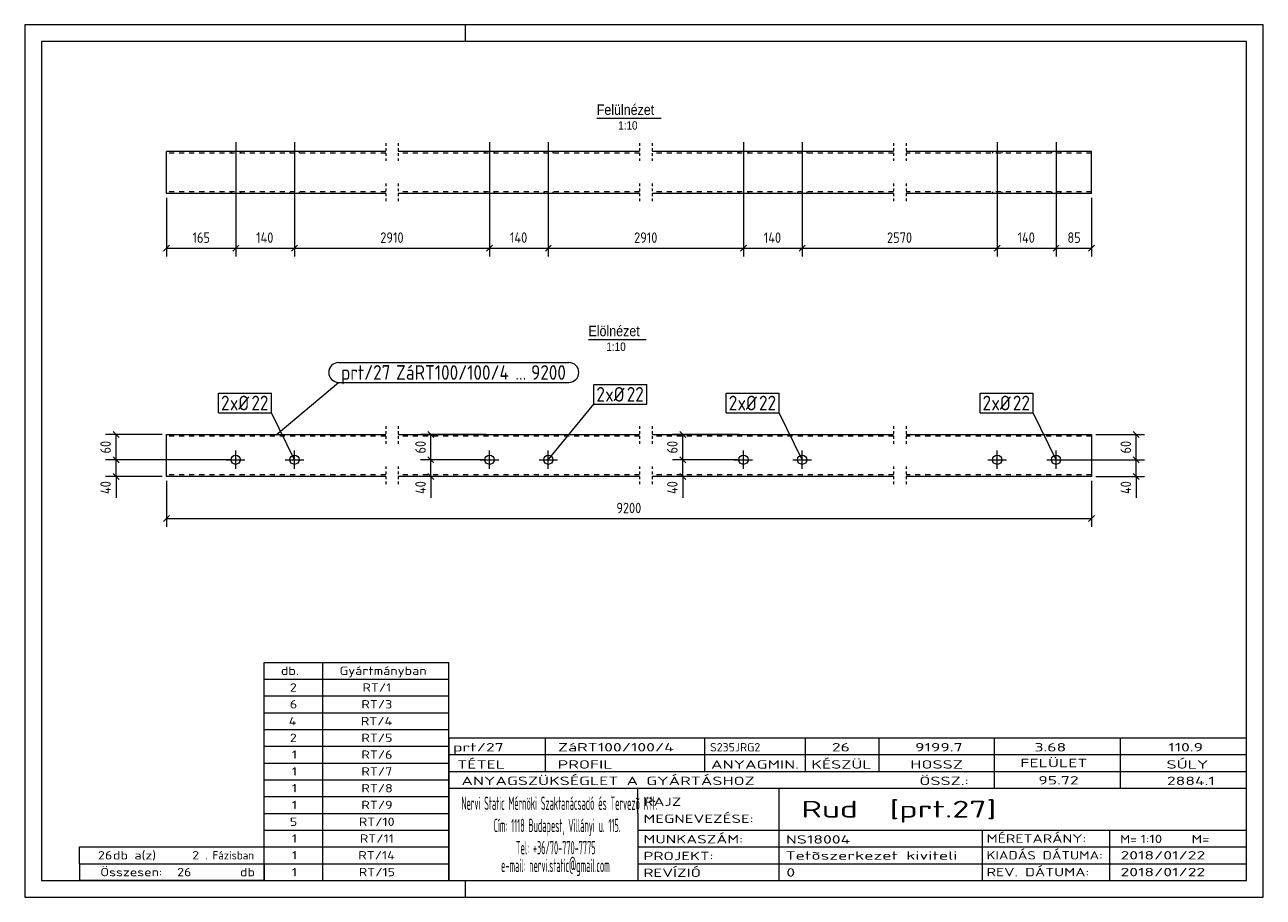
# Model space of a CAD drawing. Header units: millimetres. Extents: x 1 to 296, y 1 to 209.
import ezdxf

# ---------------------------------------------------------------- set-up
doc = ezdxf.new("R2010")
doc.units = ezdxf.units.MM
doc.header["$LTSCALE"] = 0.6
for name, pattern in [('XKITLINE00', [0]), ('XKITLINE01', [4, 1, -1, 1, -1]), ('XKITLINE02', [4, 2, -2])]:
    doc.linetypes.add(name, pattern=pattern)
for name, color, linetype, lineweight in [('Bolt', 7, 'Continuous', 0), ('BoltMark', 3, 'Continuous', 0), ('DrawingSheet', 5, 'Continuous', 0), ('OtherObjectType', 1, 'Continuous', 0), ('Part', 2, 'Continuous', 0), ('PartMark', 3, 'Continuous', 0), ('Z-DIMENSIONS', 1, 'Continuous', 0)]:
    doc.layers.add(name, color=color, linetype=linetype, lineweight=lineweight)
doc.styles.add('ARIAL', font='ARIAL.TTF')
doc.styles.add('ISOCPEUR', font='ISOCPEUR.TTF')

msp = doc.modelspace()

# ---------------------------------------------------------------- linework, layer by layer
at = {"layer": 'Bolt', "color": 4, "linetype": 'XKITLINE00', "lineweight": 0}
for p, q in [((51.25, 181), (51.25, 164.75)), ((65.25, 181), (65.25, 164.75)), ((111.71, 181), (111.71, 164.75)), ((125.71, 181), (125.71, 164.75)), ((172.18, 181), (172.18, 164.75)), ((186.18, 181), (186.18, 164.75)), ((232.64, 181), (232.64, 164.75)), ((246.64, 181), (246.64, 164.75)), ((50.15, 178.75), (50.15, 178.35)), ((52.35, 178.75), (52.35, 178.35)), ((64.15, 178.75), (64.15, 178.35)), ((66.35, 178.75), (66.35, 178.35)), ((110.61, 178.75), (110.61, 178.35)), ((112.81, 178.75), (112.81, 178.35)), ((124.61, 178.75), (124.61, 178.35)), ((126.81, 178.75), (126.81, 178.35)), ((171.08, 178.75), (171.08, 178.35)), ((173.28, 178.75), (173.28, 178.35)), ((185.08, 178.75), (185.08, 178.35)), ((187.28, 178.75), (187.28, 178.35)), ((231.54, 178.75), (231.54, 178.35)), ((233.74, 178.75), (233.74, 178.35)), ((245.54, 178.75), (245.54, 178.35)), ((247.74, 178.75), (247.74, 178.35)), ((50.15, 169.15), (50.15, 168.75)), ((52.35, 169.15), (52.35, 168.75)), ((64.15, 169.15), (64.15, 168.75)), ((66.35, 169.15), (66.35, 168.75)), ((110.61, 169.15), (110.61, 168.75)), ((112.81, 169.15), (112.81, 168.75)), ((124.61, 169.15), (124.61, 168.75)), ((126.81, 169.15), (126.81, 168.75)), ((171.08, 169.15), (171.08, 168.75)), ((173.28, 169.15), (173.28, 168.75)), ((185.08, 169.15), (185.08, 168.75)), ((187.28, 169.15), (187.28, 168.75)), ((231.54, 169.15), (231.54, 168.75)), ((233.74, 169.15), (233.74, 168.75)), ((245.54, 169.15), (245.54, 168.75)), ((247.74, 169.15), (247.74, 168.75)), ((51.25, 103.1), (51.25, 107.5)), ((65.25, 103.1), (65.25, 107.5)), ((111.71, 103.1), (111.71, 107.5)), ((125.71, 103.1), (125.71, 107.5)), ((172.18, 103.1), (172.18, 107.5)), ((186.18, 103.1), (186.18, 107.5)), ((232.64, 103.1), (232.64, 107.5)), ((246.64, 103.1), (246.64, 107.5)), ((49.05, 105.3), (53.45, 105.3)), ((63.05, 105.3), (67.45, 105.3)), ((109.51, 105.3), (113.91, 105.3)), ((123.51, 105.3), (127.91, 105.3)), ((169.98, 105.3), (174.38, 105.3)), ((183.98, 105.3), (188.38, 105.3)), ((230.44, 105.3), (234.84, 105.3)), ((244.44, 105.3), (248.84, 105.3))]:
    msp.add_line(p, q, dxfattribs=at)
for centre in [(51.25, 105.3), (65.25, 105.3), (111.71, 105.3), (125.71, 105.3), (172.18, 105.3), (186.18, 105.3), (232.64, 105.3), (246.64, 105.3)]:
    msp.add_circle(centre, 1.1, dxfattribs=at)
at = {"layer": 'BoltMark', "color": 7, "linetype": 'XKITLINE00', "lineweight": 0}
for p, q in [((47.15, 121.17), (59.78, 121.17)), ((47.15, 116.47), (47.15, 121.17)), ((59.78, 116.47), (59.78, 121.17)), ((136.56, 123.24), (149.19, 123.24)), ((136.56, 118.54), (136.56, 123.24)), ((149.19, 118.54), (149.19, 123.24)), ((168.08, 121.17), (180.71, 121.17)), ((168.08, 116.47), (168.08, 121.17)), ((180.71, 116.47), (180.71, 121.17)), ((228.54, 121.17), (241.17, 121.17)), ((228.54, 116.47), (228.54, 121.17)), ((241.17, 116.47), (241.17, 121.17)), ((125.71, 105.3), (136.56, 118.54)), ((136.56, 118.54), (149.19, 118.54)), ((47.15, 116.47), (59.78, 116.47)), ((65.25, 105.3), (59.78, 116.47)), ((168.08, 116.47), (180.71, 116.47)), ((186.18, 105.3), (180.71, 116.47)), ((228.54, 116.47), (241.17, 116.47)), ((246.64, 105.3), (241.17, 116.47))]:
    msp.add_line(p, q, dxfattribs=at)
at = {"layer": 'DrawingSheet', "color": 2, "linetype": 'XKITLINE00', "lineweight": 0}
for p, q in [((296, 209), (1, 209)), ((1, 209), (1, 1)), ((106, 205), (106, 209)), ((296, 1), (296, 209)), ((106, 1), (106, 5)), ((1, 1), (296, 1))]:
    msp.add_line(p, q, dxfattribs=at)
at = {"layer": 'DrawingSheet', "color": 3, "linetype": 'XKITLINE00', "lineweight": 0}
for p, q in [((292, 205), (5, 205)), ((5, 205), (5, 5)), ((292, 5), (292, 205)), ((5, 5), (292, 5))]:
    msp.add_line(p, q, dxfattribs=at)
at = {"layer": 'OtherObjectType', "color": 6, "linetype": 'XKITLINE00', "lineweight": 0}
for p, q in [((137.24, 186.75), (152.62, 186.75)), ((135.27, 134), (148.98, 134))]:
    msp.add_line(p, q, dxfattribs=at)
at = {"layer": 'OtherObjectType', "color": 7, "linetype": 'XKITLINE00', "lineweight": 0}
for p, q in [((58, 57), (102, 57)), ((58, 53), (58, 57)), ((72, 53), (72, 57)), ((102, 53), (102, 57)), ((58, 53), (102, 53)), ((58, 49), (58, 53)), ((72, 49), (72, 53)), ((102, 49), (102, 53)), ((58, 49), (102, 49)), ((58, 45), (58, 49)), ((72, 45), (72, 49)), ((102, 45), (102, 49)), ((58, 45), (102, 45)), ((58, 41), (58, 45)), ((72, 41), (72, 45)), ((102, 41), (102, 45)), ((58, 41), (102, 41)), ((58, 37), (58, 41)), ((72, 37), (72, 41)), ((102, 37), (102, 41)), ((102, 39), (292, 39)), ((102, 39), (102, 35)), ((102, 39), (292, 39)), ((125, 35), (125, 39)), ((163, 35), (163, 39)), ((187, 35), (187, 39)), ((204.5, 35), (204.5, 39)), ((232, 35), (232, 39)), ((262, 35), (262, 39)), ((292, 35), (292, 39)), ((58, 37), (102, 37)), ((58, 33), (58, 37)), ((72, 33), (72, 37)), ((102, 33), (102, 37)), ((58, 33), (102, 33)), ((58, 29), (58, 33)), ((72, 29), (72, 33)), ((102, 35), (292, 35)), ((102, 35), (102, 5)), ((102, 35), (292, 35)), ((102, 29), (102, 33)), ((125, 31), (125, 35)), ((163, 31), (163, 35)), ((187, 31), (187, 35)), ((204.5, 31), (204.5, 35)), ((232, 31), (232, 35)), ((262, 31), (262, 35)), ((292, 31), (292, 35)), ((102, 31), (292, 31)), ((232, 27), (232, 31)), ((262, 27), (262, 31)), ((292, 27), (292, 31)), ((58, 29), (102, 29)), ((58, 25), (58, 29)), ((72, 25), (72, 29)), ((102, 25), (102, 29)), ((102, 27), (292, 27)), ((147, 21), (147, 27)), ((180.7, 17), (180.7, 27)), ((292, 21), (292, 27)), ((58, 25), (102, 25)), ((58, 21), (58, 25)), ((72, 21), (72, 25)), ((102, 21), (102, 25)), ((58, 21), (102, 21)), ((58, 17), (58, 21)), ((72, 17), (72, 21)), ((102, 17), (102, 21)), ((147, 21), (147, 5)), ((292, 17), (292, 21)), ((58, 17), (102, 17)), ((58, 13), (58, 17)), ((72, 13), (72, 17)), ((102, 13), (102, 17)), ((147, 17), (292, 17)), ((180.7, 5), (180.7, 17)), ((229.16, 13), (229.16, 17)), ((259.5, 5), (259.5, 17)), ((292, 13), (292, 17)), ((14, 9), (14, 13)), ((14, 13), (58, 13)), ((14, 13), (58, 13)), ((58, 9), (58, 13)), ((58, 13), (102, 13)), ((58, 9), (58, 13)), ((72, 9), (72, 13)), ((102, 9), (102, 13)), ((147, 13), (292, 13)), ((229.16, 5), (229.16, 13)), ((292, 9), (292, 13)), ((14, 9), (58, 9)), ((14, 9), (14, 5)), ((14, 9), (58, 9)), ((58, 9), (58, 5)), ((58, 9), (102, 9)), ((58, 5), (58, 9)), ((72, 5), (72, 9)), ((102, 5), (102, 9)), ((147, 9), (292, 9)), ((292, 5), (292, 9)), ((58, 5), (14, 5)), ((58, 5), (102, 5)), ((102, 5), (292, 5)), ((139.5, 5), (292, 5))]:
    msp.add_line(p, q, dxfattribs=at)
at = {"layer": 'Part', "color": 2, "linetype": 'XKITLINE01', "lineweight": 0}
for p, q in [((86.98, 180.75), (86.98, 176.35)), ((89.98, 180.75), (89.98, 176.35)), ((147.45, 180.75), (147.45, 176.35)), ((150.45, 180.75), (150.45, 176.35)), ((207.91, 180.75), (207.91, 176.35)), ((210.91, 180.75), (210.91, 176.35)), ((86.98, 171.15), (86.98, 166.75)), ((89.98, 171.15), (89.98, 166.75)), ((147.45, 171.15), (147.45, 166.75)), ((150.45, 171.15), (150.45, 166.75)), ((207.91, 171.15), (207.91, 166.75)), ((210.91, 171.15), (210.91, 166.75)), ((86.98, 113.3), (86.98, 108.9)), ((89.98, 113.3), (89.98, 108.9)), ((147.45, 113.3), (147.45, 108.9)), ((150.45, 113.3), (150.45, 108.9)), ((207.91, 113.3), (207.91, 108.9)), ((210.91, 113.3), (210.91, 108.9)), ((86.98, 103.7), (86.98, 99.3)), ((89.98, 103.7), (89.98, 99.3)), ((147.45, 103.7), (147.45, 99.3)), ((150.45, 103.7), (150.45, 99.3)), ((207.91, 103.7), (207.91, 99.3)), ((210.91, 103.7), (210.91, 99.3))]:
    msp.add_line(p, q, dxfattribs=at)
at = {"layer": 'Part', "color": 2, "linetype": 'XKITLINE00', "lineweight": 0}
for p, q in [((34.75, 168.75), (34.75, 178.75)), ((86.98, 178.75), (34.75, 178.75)), ((147.45, 178.75), (89.98, 178.75)), ((207.91, 178.75), (150.45, 178.75)), ((255.11, 178.75), (210.91, 178.75)), ((255.11, 168.75), (255.11, 178.75)), ((86.98, 168.75), (34.75, 168.75)), ((147.45, 168.75), (89.98, 168.75)), ((207.91, 168.75), (150.45, 168.75)), ((255.11, 168.75), (210.91, 168.75)), ((34.75, 101.3), (34.75, 111.3)), ((34.75, 111.3), (86.98, 111.3)), ((89.98, 111.3), (147.45, 111.3)), ((150.45, 111.3), (207.91, 111.3)), ((210.91, 111.3), (255.11, 111.3)), ((255.11, 111.3), (255.11, 101.3)), ((86.98, 101.3), (34.75, 101.3)), ((147.45, 101.3), (89.98, 101.3)), ((207.91, 101.3), (150.45, 101.3)), ((255.11, 101.3), (210.91, 101.3))]:
    msp.add_line(p, q, dxfattribs=at)
at = {"layer": 'Part', "color": 7, "linetype": 'XKITLINE02', "lineweight": 0}
for p, q in [((86.98, 178.35), (34.75, 178.35)), ((147.45, 178.35), (89.98, 178.35)), ((207.91, 178.35), (150.45, 178.35)), ((255.11, 178.35), (210.91, 178.35)), ((86.98, 169.15), (34.75, 169.15)), ((147.45, 169.15), (89.98, 169.15)), ((207.91, 169.15), (150.45, 169.15)), ((255.11, 169.15), (210.91, 169.15)), ((86.98, 110.9), (34.75, 110.9)), ((147.45, 110.9), (89.98, 110.9)), ((207.91, 110.9), (150.45, 110.9)), ((255.11, 110.9), (210.91, 110.9)), ((86.98, 101.7), (34.75, 101.7)), ((147.45, 101.7), (89.98, 101.7)), ((207.91, 101.7), (150.45, 101.7)), ((255.11, 101.7), (210.91, 101.7))]:
    msp.add_line(p, q, dxfattribs=at)
at = {"layer": 'PartMark', "color": 7, "linetype": 'XKITLINE00', "lineweight": 0}
for p, q in [((75.74, 128.45), (130.62, 128.45)), ((60.89, 111.25), (75.74, 123.75)), ((75.74, 123.75), (130.62, 123.75))]:
    msp.add_line(p, q, dxfattribs=at)
for centre, start, end in [((75.74, 126.1), 90, 270), ((130.62, 126.1), 270, 90)]:
    msp.add_arc(centre, 2.35, start, end, dxfattribs=at)
at = {"layer": 'Z-DIMENSIONS', "color": 7, "linetype": 'XKITLINE00', "lineweight": 0}
for p, q in [((34.75, 167.75), (34.75, 153.75)), ((51.25, 165.25), (51.25, 153.75)), ((51.25, 165.25), (51.25, 153.75)), ((65.25, 165.25), (65.25, 153.75)), ((65.25, 165.25), (65.25, 153.75)), ((111.71, 165.25), (111.71, 153.75)), ((111.71, 165.25), (111.71, 153.75)), ((125.71, 165.25), (125.71, 153.75)), ((125.71, 165.25), (125.71, 153.75)), ((172.18, 165.25), (172.18, 153.75)), ((172.18, 165.25), (172.18, 153.75)), ((186.18, 165.25), (186.18, 153.75)), ((186.18, 165.25), (186.18, 153.75)), ((232.64, 165.25), (232.64, 153.75)), ((232.64, 165.25), (232.64, 153.75)), ((246.64, 165.25), (246.64, 153.75)), ((246.64, 165.25), (246.64, 153.75)), ((255.11, 167.75), (255.11, 153.75)), ((35.46, 156.46), (34.04, 155.04)), ((51.96, 156.46), (50.54, 155.04)), ((51.96, 156.46), (50.54, 155.04)), ((65.96, 156.46), (64.54, 155.04)), ((65.96, 156.46), (64.54, 155.04)), ((112.42, 156.46), (111.01, 155.04)), ((112.42, 156.46), (111.01, 155.04)), ((126.42, 156.46), (125.01, 155.04)), ((126.42, 156.46), (125.01, 155.04)), ((172.89, 156.46), (171.47, 155.04)), ((172.89, 156.46), (171.47, 155.04)), ((186.89, 156.46), (185.47, 155.04)), ((186.89, 156.46), (185.47, 155.04)), ((233.35, 156.46), (231.94, 155.04)), ((233.35, 156.46), (231.94, 155.04)), ((247.35, 156.46), (245.94, 155.04)), ((247.35, 156.46), (245.94, 155.04)), ((255.82, 156.46), (254.41, 155.04)), ((34.75, 155.75), (51.25, 155.75)), ((51.25, 155.75), (65.25, 155.75)), ((65.25, 155.75), (111.71, 155.75)), ((111.71, 155.75), (125.71, 155.75)), ((125.71, 155.75), (172.18, 155.75)), ((172.18, 155.75), (186.18, 155.75)), ((186.18, 155.75), (232.64, 155.75)), ((232.64, 155.75), (246.64, 155.75)), ((246.64, 155.75), (255.11, 155.75)), ((33.75, 111.3), (20.25, 111.3)), ((22.04, 112.01), (23.46, 110.59)), ((22.75, 105.3), (22.75, 111.3)), ((110.71, 111.3), (95.25, 111.3)), ((97.04, 112.01), (98.46, 110.59)), ((97.75, 105.3), (97.75, 111.3)), ((171.18, 111.3), (155.25, 111.3)), ((157.04, 112.01), (158.46, 110.59)), ((157.75, 105.3), (157.75, 111.3)), ((256.11, 111.3), (267.75, 111.3)), ((265.04, 112.01), (266.46, 110.59)), ((265.75, 105.3), (265.75, 111.3)), ((50.25, 105.3), (20.25, 105.3)), ((50.25, 105.3), (20.25, 105.3)), ((22.04, 106.01), (23.46, 104.59)), ((22.04, 106.01), (23.46, 104.59)), ((22.75, 101.3), (22.75, 105.3)), ((110.71, 105.3), (95.25, 105.3)), ((110.71, 105.3), (95.25, 105.3)), ((97.04, 106.01), (98.46, 104.59)), ((97.04, 106.01), (98.46, 104.59)), ((97.75, 101.3), (97.75, 105.3)), ((171.18, 105.3), (155.25, 105.3)), ((171.18, 105.3), (155.25, 105.3)), ((157.04, 106.01), (158.46, 104.59)), ((157.04, 106.01), (158.46, 104.59)), ((157.75, 101.3), (157.75, 105.3)), ((247.64, 105.3), (267.75, 105.3)), ((247.64, 105.3), (267.75, 105.3)), ((265.04, 106.01), (266.46, 104.59)), ((265.04, 106.01), (266.46, 104.59)), ((265.75, 101.3), (265.75, 105.3)), ((33.75, 101.3), (20.25, 101.3)), ((22.04, 102.01), (23.46, 100.59)), ((22.75, 101.3), (22.75, 96.2)), ((22.75, 101.3), (22.75, 96.2)), ((110.71, 101.3), (95.25, 101.3)), ((97.04, 102.01), (98.46, 100.59)), ((97.75, 101.3), (97.75, 96.2)), ((97.75, 101.3), (97.75, 96.2)), ((171.18, 101.3), (155.25, 101.3)), ((157.04, 102.01), (158.46, 100.59)), ((157.75, 101.3), (157.75, 96.2)), ((157.75, 101.3), (157.75, 96.2)), ((256.11, 101.3), (267.75, 101.3)), ((265.04, 102.01), (266.46, 100.59)), ((265.75, 101.3), (265.75, 96.2)), ((265.75, 101.3), (265.75, 96.2)), ((34.75, 100.3), (34.75, 89.3)), ((255.11, 100.3), (255.11, 89.3)), ((35.46, 92.01), (34.04, 90.59)), ((255.82, 92.01), (254.41, 90.59)), ((34.75, 91.3), (255.11, 91.3))]:
    msp.add_line(p, q, dxfattribs=at)
at = {"layer": 'Z-DIMENSIONS', "color": 3}
for p in [(34.75, 155.75), (51.25, 155.75), (51.25, 155.75), (65.25, 155.75), (65.25, 155.75), (111.71, 155.75), (111.71, 155.75), (125.71, 155.75), (125.71, 155.75), (172.18, 155.75), (172.18, 155.75), (186.18, 155.75), (186.18, 155.75), (232.64, 155.75), (232.64, 155.75), (246.64, 155.75), (246.64, 155.75), (255.11, 155.75), (22.75, 111.3), (97.75, 111.3), (157.75, 111.3), (265.75, 111.3), (22.75, 105.3), (22.75, 105.3), (97.75, 105.3), (97.75, 105.3), (157.75, 105.3), (157.75, 105.3), (265.75, 105.3), (265.75, 105.3), (22.75, 101.3), (97.75, 101.3), (157.75, 101.3), (265.75, 101.3), (34.75, 91.3), (255.11, 91.3)]:
    msp.add_point(p, dxfattribs=at)

# ---------------------------------------------------------------- texts
at = {"layer": 'BoltMark', "color": 3, "style": 'ISOCPEUR', "width": 0.85}
for s, p in [('2', (137.16, 119.14)), ('xØ', (139.27, 119.14)), ('22', (144.38, 119.14)), ('2', (47.75, 117.07)), ('xØ', (49.86, 117.07)), ('22', (54.97, 117.07)), ('2', (168.68, 117.07)), ('xØ', (170.78, 117.07)), ('22', (175.9, 117.07)), ('2', (229.14, 117.07)), ('xØ', (231.25, 117.07)), ('22', (236.36, 117.07))]:
    msp.add_text(s, height=3.5, dxfattribs=at).set_placement(p)
at = {"layer": 'OtherObjectType', "color": 6, "style": 'ARIAL', "width": 0.85}
for s, height, p in [('Felülnézet', 2.5, (137.24, 187.5)), ('1:10', 2, (142.34, 184)), ('Elölnézet', 2.5, (135.27, 134.75)), ('1:10', 2, (139.53, 131.25))]:
    msp.add_text(s, height=height, dxfattribs=at).set_placement(p)
at = {"layer": 'OtherObjectType', "color": 7, "style": 'ISOCPEUR'}
for s, height, width, p in [('db.', 2, 1.211571, (62, 54)), ('Gyártmányban', 2, 1.211571, (76, 54)), ('2', 2, 1.211571, (64.14, 50)), ('RT/1', 2, 1.211571, (81.43, 50)), ('6', 2, 1.211571, (64.14, 46)), ('RT/3', 2, 1.211571, (81.18, 46)), ('4', 2, 1.211571, (63.9, 42)), ('RT/4', 2, 1.211571, (81.06, 42)), ('2', 2, 1.211571, (64.14, 38)), ('RT/5', 2, 1.211571, (81.18, 38)), ('1', 2, 1.211571, (64.63, 34)), ('RT/6', 2, 1.211571, (81.18, 34)), ('prt/27', 2, 1.525501, (103, 35.76)), ('ZáRT100/100/4', 2, 1.525501, (128, 35.76)), ('S235JRG2', 2, 1.02, (164.22, 35.76)), ('26', 2, 1.525501, (193.24, 35.76)), ('9199.7', 2, 1.525501, (213.08, 35.76)), ('3.68', 2, 1.525501, (241.51, 35.76)), ('110.9', 2, 1.525501, (273.37, 35.76)), ('TÉTEL', 2, 1.525501, (104, 31.66)), ('PROFIL', 2, 1.525501, (127.96, 31.66)), ('ANYAGMIN.', 2, 1.525501, (164.47, 31.66)), ('KÉSZÜL', 2, 1.525501, (188.37, 31.66)), ('HOSSZ', 2, 1.525501, (211.96, 31.66)), ('FELÜLET', 2, 1.525501, (238.13, 32)), ('SÚLY', 2, 1.525501, (272.96, 31.66)), ('1', 2, 1.211571, (64.63, 30)), ('RT/7', 2, 1.211571, (81.18, 30)), ('ANYAGSZÜKSÉGLET A GYÁRTÁSHOZ', 2, 1.525501, (105, 27.75)), ('ÖSSZ.:', 2, 1.525501, (214.1, 27.75)), ('95.72', 2, 1.525501, (242.43, 27.88)), ('2884.1', 2, 1.525501, (273.05, 27.75)), ('1', 2, 1.211571, (64.63, 26)), ('RT/8', 2, 1.211571, (81.18, 26)), ('1', 2, 1.211571, (64.63, 22)), ('RT/9', 2, 1.211571, (81.18, 22)), ('Nervi Static Mérnöki\xa0Szaktanácsadó\xa0és\xa0Tervezõ Kft.', 3.1765, 0.403093, (105, 21.82)), ('RAJZ', 2, 1.445, (148.38, 22.78)), ('Rud  [prt.27]', 4, 1.474651, (186, 20)), ('MEGNEVEZÉSE:', 2, 1.445, (148.38, 18.72)), ('5', 2, 1.211571, (64.14, 18)), ('RT/10', 2, 1.211571, (80.57, 18)), ('Cím:\xa01118 Budapest, Villányi u. 115.', 3.1765, 0.403093, (112.69, 16.53)), ('1', 2, 1.211571, (64.63, 14)), ('RT/11', 2, 1.211571, (80.82, 14)), ('MUNKASZÁM:', 2, 1.445, (148.38, 13.84)), ('NS18004', 2, 1.525501, (182.28, 13.78)), ('MÉRETARÁNY:', 2, 1.36, (230.1, 14)), ('M=', 2, 1.211571, (261.91, 13.84)), ('1:10', 2, 1.275, (266.79, 13.9)), ('M=', 2, 1.275, (278.95, 13.87)), ('26', 2, 1.211571, (18.43, 10)), ('db a(z)', 2, 1.211571, (22, 10)), ('2', 2, 1.211571, (40.86, 10)), ('. Fázisban', 2, 0.935, (44, 10)), ('1', 2, 1.211571, (64.63, 10)), ('RT/14', 2, 1.211571, (80.45, 10)), ('Tel:\xa0+36/70-770-7775', 3.1765, 0.403093, (117.97, 11.24)), ('PROJEKT:', 2, 1.445, (148.38, 9.84)), ('Tetõszerkezet kiviteli ', 2, 1.525501, (182.2, 9.94)), ('KIADÁS DÁTUMA:', 2, 1.275, (230.1, 10)), ('2018/01/22', 2, 1.525501, (262, 10)), ('e-mail:\xa0nervi.static@gmail.com', 3.1765, 0.403093, (114.45, 7)), ('Összesen:            db', 2, 1.211571, (19, 6)), ('26', 2, 1.211571, (37.29, 6)), ('1', 2, 1.211571, (64.63, 6)), ('RT/15', 2, 1.211571, (80.57, 6)), ('REVÍZIÓ', 2, 1.445, (148.38, 5.84)), ('0', 2, 1.525501, (182.41, 5.92)), ('REV. DÁTUMA:', 2, 1.36, (230.1, 6)), ('2018/01/22', 2, 1.525501, (262, 6))]:
    msp.add_text(s, height=height, dxfattribs=dict(at, width=width)).set_placement(p)
at = {"layer": 'PartMark', "color": 3, "style": 'ISOCPEUR', "width": 0.85}
for s, p in [('prt/27', (76.34, 124.35)), ('ZáRT100/100/4', (89.42, 124.35)), ('9200', (121.6, 124.35)), ('...', (117.84, 124.35))]:
    msp.add_text(s, height=3.5, dxfattribs=at).set_placement(p)
at = {"layer": 'Z-DIMENSIONS', "color": 3, "style": 'ISOCPEUR', "width": 0.85}
for s, p in [('165', (40.96, 157)), ('140', (56.1, 157)), ('2910', (85.69, 157)), ('140', (116.57, 157)), ('2910', (146.15, 157)), ('140', (177.03, 157)), ('2570', (206.4, 157)), ('140', (237.49, 157)), ('85', (249.37, 157)), ('9200', (141.92, 92.55))]:
    msp.add_text(s, height=2.5, dxfattribs=at).set_placement(p)
for s, p in [('60', (21.5, 106.8)), ('60', (96.5, 106.8)), ('60', (156.5, 106.8)), ('60', (264.5, 106.8)), ('40', (21.5, 97.14)), ('40', (96.5, 97.14)), ('40', (156.5, 97.14)), ('40', (264.5, 97.14))]:
    msp.add_text(s, height=2.5, rotation=90.0002, dxfattribs=at).set_placement(p)

doc.saveas('drawing.dxf')
